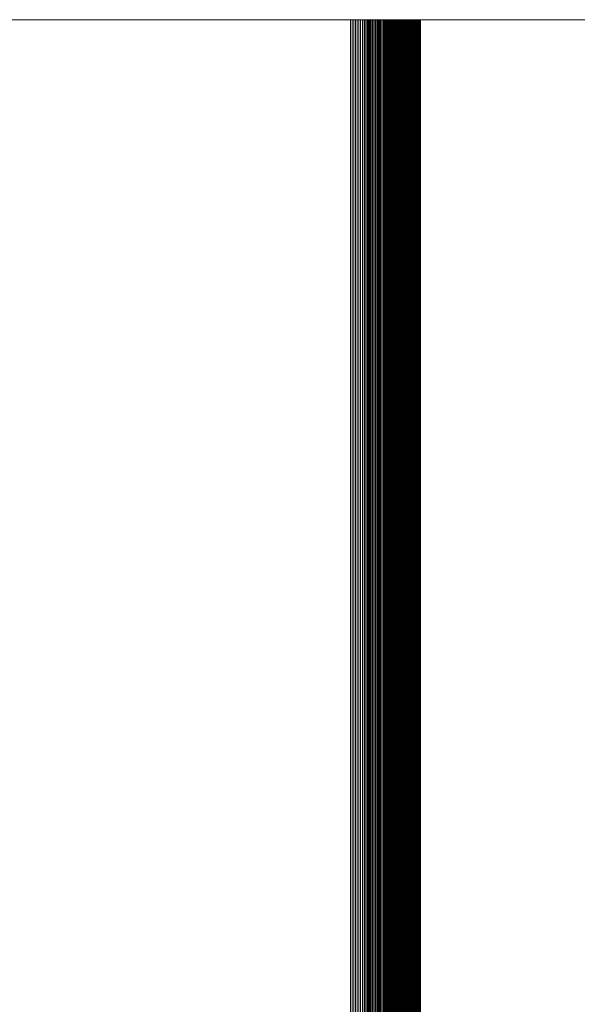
# Model space of a CAD drawing. Header units: millimetres. Extents: x 7 to 1031, y -229 to 221.
# Tile 14 of 32: x 15 to 23, y 207 to 221. Entities that reach past the tile are written whole.
import ezdxf

# ---------------------------------------------------------------- set-up
doc = ezdxf.new("R2010")
doc.units = ezdxf.units.MM
doc.layers.get('0').update_dxf_attribs({"lineweight": 15})
doc.layers.add('Nessuna', color=7, linetype='Continuous', lineweight=9)

# ---------------------------------------------------------------- blocks, each defined once
blk = doc.blocks.new('Group')
at = {"color": 6, "linetype": 'Continuous', "lineweight": 9, "true_color": 0xff00ff, "transparency": 33554687}
for points, invisible_edges in [([(20.391, 221, -15.551), (13.541, 221, -14.551), (6.691, 221, -15.551), (20.391, 221, -15.551)], 15), ([(6.691, 221, -46.901), (12.391, 221, -59.251), (20.391, 221, -58.451), (6.691, 221, -46.901)], 15), ([(6.691, 221, -46.901), (20.391, 221, -58.451), (20.391, 221, -36.901), (6.691, 221, -46.901)], 13), ([(6.691, 221, -15.551), (6.691, 221, -46.901), (20.391, 221, -36.901), (6.691, 221, -15.551)], 14), ([(6.691, 221, -15.551), (20.391, 221, -36.901), (20.391, 221, -15.551), (6.691, 221, -15.551)], 13), ([(12.391, 221, -59.251), (19.591, 221, -59.251), (20.391, 221, -58.451), (12.391, 221, -59.251)], 14), ([(20.391, 221, -15.551), (19.391, 221, -14.551), (13.541, 221, -14.551), (20.391, 221, -15.551)], 13), ([(19.44, 221, -14.553), (19.415, 221, -14.552), (19.391, 221, -14.551), (19.44, 221, -14.553)], 12), ([(19.537, 221, -14.562), (19.44, 221, -14.553), (19.391, 221, -14.551), (19.537, 221, -14.562)], 15), ([(19.681, 221, -14.594), (19.537, 221, -14.562), (19.391, 221, -14.551), (19.681, 221, -14.594)], 15), ([(20.062, 221, -14.81), (19.681, 221, -14.594), (19.391, 221, -14.551), (20.062, 221, -14.81)], 15), ([(20.391, 221, -15.551), (20.062, 221, -14.81), (19.391, 221, -14.551), (20.391, 221, -15.551)], 15), ([(19.489, 221, -14.556), (19.464, 221, -14.554), (19.44, 221, -14.553), (19.489, 221, -14.556)], 12), ([(19.537, 221, -14.562), (19.489, 221, -14.556), (19.44, 221, -14.553), (19.537, 221, -14.562)], 15), ([(19.537, 221, -14.562), (19.513, 221, -14.559), (19.489, 221, -14.556), (19.537, 221, -14.562)], 12), ([(19.61, 221, -14.576), (19.562, 221, -14.566), (19.537, 221, -14.562), (19.61, 221, -14.576)], 13), ([(19.681, 221, -14.594), (19.61, 221, -14.576), (19.537, 221, -14.562), (19.681, 221, -14.594)], 15), ([(19.61, 221, -14.576), (19.586, 221, -14.571), (19.562, 221, -14.566), (19.61, 221, -14.576)], 12), ([(19.591, 221, -59.251), (19.61, 221, -59.251), (19.65, 221, -59.249), (19.591, 221, -59.251)], 14), ([(19.591, 221, -59.251), (19.65, 221, -59.249), (19.727, 221, -59.24), (19.591, 221, -59.251)], 15), ([(19.591, 221, -59.251), (19.727, 221, -59.24), (20.002, 221, -59.138), (19.591, 221, -59.251)], 15), ([(19.591, 221, -59.251), (20.002, 221, -59.138), (20.245, 221, -58.912), (19.591, 221, -59.251)], 15), ([(19.591, 221, -59.251), (20.245, 221, -58.912), (20.391, 221, -58.451), (19.591, 221, -59.251)], 15), ([(19.61, 221, -59.251), (19.63, 221, -59.25), (19.65, 221, -59.249), (19.61, 221, -59.251)], 12), ([(19.681, 221, -14.594), (19.634, 221, -14.581), (19.61, 221, -14.576), (19.681, 221, -14.594)], 13), ([(19.681, 221, -14.594), (19.657, 221, -14.588), (19.634, 221, -14.581), (19.681, 221, -14.594)], 12), ([(19.65, 221, -59.249), (19.669, 221, -59.248), (19.689, 221, -59.245), (19.65, 221, -59.249)], 12), ([(19.65, 221, -59.249), (19.689, 221, -59.245), (19.727, 221, -59.24), (19.65, 221, -59.249)], 15), ([(19.728, 221, -14.61), (19.704, 221, -14.602), (19.681, 221, -14.594), (19.728, 221, -14.61)], 12), ([(19.773, 221, -14.628), (19.728, 221, -14.61), (19.681, 221, -14.594), (19.773, 221, -14.628)], 15), ([(19.862, 221, -14.669), (19.773, 221, -14.628), (19.681, 221, -14.594), (19.862, 221, -14.669)], 15), ([(20.062, 221, -14.81), (19.862, 221, -14.669), (19.681, 221, -14.594), (20.062, 221, -14.81)], 15), ([(19.689, 221, -59.245), (19.708, 221, -59.243), (19.727, 221, -59.24), (19.689, 221, -59.245)], 12), ([(19.727, 221, -59.24), (19.747, 221, -59.236), (19.766, 221, -59.232), (19.727, 221, -59.24)], 12), ([(19.727, 221, -59.24), (19.766, 221, -59.232), (19.785, 221, -59.227), (19.727, 221, -59.24)], 13), ([(19.727, 221, -59.24), (19.785, 221, -59.227), (19.823, 221, -59.217), (19.727, 221, -59.24)], 15), ([(19.727, 221, -59.24), (19.823, 221, -59.217), (19.897, 221, -59.191), (19.727, 221, -59.24)], 15), ([(19.727, 221, -59.24), (19.897, 221, -59.191), (20.002, 221, -59.138), (19.727, 221, -59.24)], 15), ([(19.773, 221, -14.628), (19.751, 221, -14.618), (19.728, 221, -14.61), (19.773, 221, -14.628)], 12), ([(19.818, 221, -14.647), (19.796, 221, -14.637), (19.773, 221, -14.628), (19.818, 221, -14.647)], 12), ([(19.862, 221, -14.669), (19.818, 221, -14.647), (19.773, 221, -14.628), (19.862, 221, -14.669)], 15), ([(19.785, 221, -59.227), (19.804, 221, -59.222), (19.823, 221, -59.217), (19.785, 221, -59.227)], 12), ([(19.862, 221, -14.669), (19.84, 221, -14.658), (19.818, 221, -14.647), (19.862, 221, -14.669)], 12), ([(19.823, 221, -59.217), (19.842, 221, -59.211), (19.86, 221, -59.205), (19.823, 221, -59.217)], 12), ([(19.823, 221, -59.217), (19.86, 221, -59.205), (19.897, 221, -59.191), (19.823, 221, -59.217)], 15), ([(19.86, 221, -59.205), (19.879, 221, -59.198), (19.897, 221, -59.191), (19.86, 221, -59.205)], 12), ([(19.926, 221, -14.707), (19.884, 221, -14.681), (19.862, 221, -14.669), (19.926, 221, -14.707)], 13), ([(19.986, 221, -14.748), (19.926, 221, -14.707), (19.862, 221, -14.669), (19.986, 221, -14.748)], 15), ([(20.062, 221, -14.81), (19.986, 221, -14.748), (19.862, 221, -14.669), (20.062, 221, -14.81)], 15), ([(19.926, 221, -14.707), (19.905, 221, -14.694), (19.884, 221, -14.681), (19.926, 221, -14.707)], 12), ([(19.897, 221, -59.191), (19.915, 221, -59.183), (19.95, 221, -59.166), (19.897, 221, -59.191)], 14), ([(19.897, 221, -59.191), (19.95, 221, -59.166), (20.002, 221, -59.138), (19.897, 221, -59.191)], 15), ([(19.915, 221, -59.183), (19.933, 221, -59.175), (19.95, 221, -59.166), (19.915, 221, -59.183)], 12), ([(19.966, 221, -14.734), (19.946, 221, -14.72), (19.926, 221, -14.707), (19.966, 221, -14.734)], 12), ([(19.986, 221, -14.748), (19.966, 221, -14.734), (19.926, 221, -14.707), (19.986, 221, -14.748)], 14), ([(19.95, 221, -59.166), (19.968, 221, -59.157), (20.002, 221, -59.138), (19.95, 221, -59.166)], 14), ([(19.968, 221, -59.157), (19.985, 221, -59.147), (20.002, 221, -59.138), (19.968, 221, -59.157)], 12), ([(20.025, 221, -14.778), (20.006, 221, -14.763), (19.986, 221, -14.748), (20.025, 221, -14.778)], 12), ([(20.062, 221, -14.81), (20.025, 221, -14.778), (19.986, 221, -14.748), (20.062, 221, -14.81)], 15), ([(20.002, 221, -59.138), (20.019, 221, -59.127), (20.067, 221, -59.094), (20.002, 221, -59.138)], 14), ([(20.002, 221, -59.138), (20.067, 221, -59.094), (20.156, 221, -59.017), (20.002, 221, -59.138)], 15), ([(20.002, 221, -59.138), (20.156, 221, -59.017), (20.245, 221, -58.912), (20.002, 221, -59.138)], 15), ([(20.019, 221, -59.127), (20.035, 221, -59.117), (20.051, 221, -59.105), (20.019, 221, -59.127)], 12), ([(20.019, 221, -59.127), (20.051, 221, -59.105), (20.067, 221, -59.094), (20.019, 221, -59.127)], 13), ([(20.062, 221, -14.81), (20.044, 221, -14.794), (20.025, 221, -14.778), (20.062, 221, -14.81)], 12), ([(20.098, 221, -14.844), (20.08, 221, -14.827), (20.062, 221, -14.81), (20.098, 221, -14.844)], 12), ([(20.115, 221, -14.862), (20.098, 221, -14.844), (20.062, 221, -14.81), (20.115, 221, -14.862)], 14), ([(20.179, 221, -14.936), (20.115, 221, -14.862), (20.062, 221, -14.81), (20.179, 221, -14.936)], 15), ([(20.305, 221, -15.146), (20.179, 221, -14.936), (20.062, 221, -14.81), (20.305, 221, -15.146)], 15), ([(20.391, 221, -15.551), (20.305, 221, -15.146), (20.062, 221, -14.81), (20.391, 221, -15.551)], 15), ([(20.067, 221, -59.094), (20.083, 221, -59.082), (20.098, 221, -59.07), (20.067, 221, -59.094)], 12), ([(20.067, 221, -59.094), (20.098, 221, -59.07), (20.113, 221, -59.057), (20.067, 221, -59.094)], 13), ([(20.067, 221, -59.094), (20.113, 221, -59.057), (20.156, 221, -59.017), (20.067, 221, -59.094)], 15), ([(20.113, 221, -59.057), (20.128, 221, -59.044), (20.142, 221, -59.031), (20.113, 221, -59.057)], 12), ([(20.113, 221, -59.057), (20.142, 221, -59.031), (20.156, 221, -59.017), (20.113, 221, -59.057)], 13), ([(20.148, 221, -14.898), (20.132, 221, -14.88), (20.115, 221, -14.862), (20.148, 221, -14.898)], 12), ([(20.179, 221, -14.936), (20.148, 221, -14.898), (20.115, 221, -14.862), (20.179, 221, -14.936)], 15), ([(20.179, 221, -14.936), (20.164, 221, -14.917), (20.148, 221, -14.898), (20.179, 221, -14.936)], 12), ([(20.156, 221, -59.017), (20.17, 221, -59.003), (20.183, 221, -58.989), (20.156, 221, -59.017)], 12), ([(20.156, 221, -59.017), (20.183, 221, -58.989), (20.209, 221, -58.959), (20.156, 221, -59.017)], 15), ([(20.156, 221, -59.017), (20.209, 221, -58.959), (20.245, 221, -58.912), (20.156, 221, -59.017)], 15), ([(20.208, 221, -14.976), (20.194, 221, -14.956), (20.179, 221, -14.936), (20.208, 221, -14.976)], 12), ([(20.236, 221, -15.016), (20.208, 221, -14.976), (20.179, 221, -14.936), (20.236, 221, -15.016)], 15), ([(20.305, 221, -15.146), (20.236, 221, -15.016), (20.179, 221, -14.936), (20.305, 221, -15.146)], 15), ([(20.183, 221, -58.989), (20.196, 221, -58.974), (20.209, 221, -58.959), (20.183, 221, -58.989)], 12), ([(20.236, 221, -15.016), (20.222, 221, -14.996), (20.208, 221, -14.976), (20.236, 221, -15.016)], 12), ([(20.209, 221, -58.959), (20.221, 221, -58.944), (20.245, 221, -58.912), (20.209, 221, -58.959)], 14), ([(20.221, 221, -58.944), (20.233, 221, -58.928), (20.245, 221, -58.912), (20.221, 221, -58.944)], 12), ([(20.261, 221, -15.058), (20.248, 221, -15.037), (20.236, 221, -15.016), (20.261, 221, -15.058)], 12), ([(20.305, 221, -15.146), (20.261, 221, -15.058), (20.236, 221, -15.016), (20.305, 221, -15.146)], 15), ([(20.245, 221, -58.912), (20.256, 221, -58.896), (20.267, 221, -58.879), (20.245, 221, -58.912)], 12), ([(20.245, 221, -58.912), (20.267, 221, -58.879), (20.277, 221, -58.863), (20.245, 221, -58.912)], 13), ([(20.245, 221, -58.912), (20.277, 221, -58.863), (20.296, 221, -58.829), (20.245, 221, -58.912)], 15), ([(20.245, 221, -58.912), (20.296, 221, -58.829), (20.33, 221, -58.758), (20.245, 221, -58.912)], 15), ([(20.245, 221, -58.912), (20.33, 221, -58.758), (20.371, 221, -58.627), (20.245, 221, -58.912)], 15), ([(20.245, 221, -58.912), (20.371, 221, -58.627), (20.391, 221, -58.451), (20.245, 221, -58.912)], 15), ([(20.284, 221, -15.102), (20.273, 221, -15.08), (20.261, 221, -15.058), (20.284, 221, -15.102)], 12), ([(20.305, 221, -15.146), (20.284, 221, -15.102), (20.261, 221, -15.058), (20.305, 221, -15.146)], 15), ([(20.277, 221, -58.863), (20.287, 221, -58.846), (20.296, 221, -58.829), (20.277, 221, -58.863)], 12), ([(20.305, 221, -15.146), (20.295, 221, -15.124), (20.284, 221, -15.102), (20.305, 221, -15.146)], 12), ([(20.296, 221, -58.829), (20.305, 221, -58.811), (20.314, 221, -58.793), (20.296, 221, -58.829)], 12), ([(20.296, 221, -58.829), (20.314, 221, -58.793), (20.33, 221, -58.758), (20.296, 221, -58.829)], 15), ([(20.324, 221, -15.192), (20.315, 221, -15.169), (20.305, 221, -15.146), (20.324, 221, -15.192)], 12), ([(20.348, 221, -15.261), (20.324, 221, -15.192), (20.305, 221, -15.146), (20.348, 221, -15.261)], 15), ([(20.376, 221, -15.38), (20.348, 221, -15.261), (20.305, 221, -15.146), (20.376, 221, -15.38)], 15), ([(20.391, 221, -15.551), (20.376, 221, -15.38), (20.305, 221, -15.146), (20.391, 221, -15.551)], 15), ([(20.314, 221, -58.793), (20.322, 221, -58.776), (20.33, 221, -58.758), (20.314, 221, -58.793)], 12), ([(20.34, 221, -15.238), (20.332, 221, -15.215), (20.324, 221, -15.192), (20.34, 221, -15.238)], 12), ([(20.348, 221, -15.261), (20.34, 221, -15.238), (20.324, 221, -15.192), (20.348, 221, -15.261)], 14), ([(20.33, 221, -58.758), (20.337, 221, -58.739), (20.344, 221, -58.721), (20.33, 221, -58.758)], 12), ([(20.33, 221, -58.758), (20.344, 221, -58.721), (20.356, 221, -58.684), (20.33, 221, -58.758)], 15), ([(20.33, 221, -58.758), (20.356, 221, -58.684), (20.371, 221, -58.627), (20.33, 221, -58.758)], 15), ([(20.344, 221, -58.721), (20.35, 221, -58.702), (20.356, 221, -58.684), (20.344, 221, -58.721)], 12), ([(20.361, 221, -15.308), (20.354, 221, -15.285), (20.348, 221, -15.261), (20.361, 221, -15.308)], 12), ([(20.376, 221, -15.38), (20.361, 221, -15.308), (20.348, 221, -15.261), (20.376, 221, -15.38)], 15), ([(20.356, 221, -58.684), (20.362, 221, -58.665), (20.371, 221, -58.627), (20.356, 221, -58.684)], 14), ([(20.376, 221, -15.38), (20.366, 221, -15.332), (20.361, 221, -15.308), (20.376, 221, -15.38)], 13), ([(20.362, 221, -58.665), (20.367, 221, -58.646), (20.371, 221, -58.627), (20.362, 221, -58.665)], 12), ([(20.376, 221, -15.38), (20.371, 221, -15.356), (20.366, 221, -15.332), (20.376, 221, -15.38)], 12), ([(20.371, 221, -58.627), (20.375, 221, -58.607), (20.382, 221, -58.569), (20.371, 221, -58.627)], 14), ([(20.371, 221, -58.627), (20.382, 221, -58.569), (20.387, 221, -58.53), (20.371, 221, -58.627)], 15), ([(20.371, 221, -58.627), (20.387, 221, -58.53), (20.391, 221, -58.451), (20.371, 221, -58.627)], 15), ([(20.375, 221, -58.607), (20.379, 221, -58.588), (20.382, 221, -58.569), (20.375, 221, -58.607)], 12), ([(20.383, 221, -15.429), (20.38, 221, -15.405), (20.376, 221, -15.38), (20.383, 221, -15.429)], 12), ([(20.388, 221, -15.478), (20.383, 221, -15.429), (20.376, 221, -15.38), (20.388, 221, -15.478)], 15), ([(20.391, 221, -15.551), (20.388, 221, -15.478), (20.376, 221, -15.38), (20.391, 221, -15.551)], 15), ([(20.382, 221, -58.569), (20.385, 221, -58.549), (20.387, 221, -58.53), (20.382, 221, -58.569)], 12), ([(20.388, 221, -15.478), (20.386, 221, -15.453), (20.383, 221, -15.429), (20.388, 221, -15.478)], 12), ([(20.387, 221, -58.53), (20.389, 221, -58.51), (20.39, 221, -58.491), (20.387, 221, -58.53)], 12), ([(20.387, 221, -58.53), (20.39, 221, -58.491), (20.391, 221, -58.451), (20.387, 221, -58.53)], 15), ([(20.39, 221, -15.527), (20.389, 221, -15.502), (20.388, 221, -15.478), (20.39, 221, -15.527)], 12), ([(20.391, 221, -15.551), (20.39, 221, -15.527), (20.388, 221, -15.478), (20.391, 221, -15.551)], 14), ([(20.39, 221, -58.491), (20.39, 221, -58.471), (20.391, 221, -58.451), (20.39, 221, -58.491)], 12)]:
    blk.add_3dface(points, dxfattribs=dict(at, invisible_edges=invisible_edges))
at = {"color": 7, "linetype": 'Continuous', "lineweight": 9, "transparency": 33554687}
for points, invisible_edges in [([(11.891, 221, -68.133), (70.466, 221, -68.133), (54.591, 221, -67.251), (11.891, 221, -68.133)], 14), ([(54.591, 221, -67.251), (54.591, 221, -59.251), (11.891, 221, -59.251), (54.591, 221, -67.251)], 12), ([(54.591, 221, -67.251), (11.891, 221, -59.251), (11.891, 221, -68.133), (54.591, 221, -67.251)], 13)]:
    blk.add_3dface(points, dxfattribs=dict(at, invisible_edges=invisible_edges))
for points in [[(11.891, 221, -59.251), (11.891, -229, -59.251), (54.591, -229, -59.251), (54.591, 221, -59.251)], [(70.466, 221, -68.133), (70.466, -229, -68.133), (11.891, -229, -68.133), (11.891, 221, -68.133)]]:
    blk.add_3dface(points, dxfattribs=at)
at = {"color": 6, "linetype": 'Continuous', "lineweight": 9, "true_color": 0xff00ff, "transparency": 33554687}
for points in [[(19.591, 221, -59.251), (19.591, -229, -59.251), (12.391, -229, -59.251), (12.391, 221, -59.251)], [(13.541, 221, -14.551), (13.541, -229, -14.551), (19.391, -229, -14.551), (19.391, 221, -14.551)], [(19.391, 221, -14.551), (19.391, -229, -14.551), (19.415, -229, -14.552), (19.415, 221, -14.552)], [(19.415, 221, -14.552), (19.415, -229, -14.552), (19.44, -229, -14.553), (19.44, 221, -14.553)], [(19.44, 221, -14.553), (19.44, -229, -14.553), (19.464, -229, -14.554), (19.464, 221, -14.554)], [(19.464, 221, -14.554), (19.464, -229, -14.554), (19.489, -229, -14.556), (19.489, 221, -14.556)], [(19.489, 221, -14.556), (19.489, -229, -14.556), (19.513, -229, -14.559), (19.513, 221, -14.559)], [(19.513, 221, -14.559), (19.513, -229, -14.559), (19.537, -229, -14.562), (19.537, 221, -14.562)], [(19.537, 221, -14.562), (19.537, -229, -14.562), (19.562, -229, -14.566), (19.562, 221, -14.566)], [(19.562, 221, -14.566), (19.562, -229, -14.566), (19.586, -229, -14.571), (19.586, 221, -14.571)], [(19.586, 221, -14.571), (19.586, -229, -14.571), (19.61, -229, -14.576), (19.61, 221, -14.576)], [(19.61, 221, -59.251), (19.61, -229, -59.251), (19.591, -229, -59.251), (19.591, 221, -59.251)], [(19.63, 221, -59.25), (19.63, -229, -59.25), (19.61, -229, -59.251), (19.61, 221, -59.251)], [(19.61, 221, -14.576), (19.61, -229, -14.576), (19.634, -229, -14.581), (19.634, 221, -14.581)], [(19.65, 221, -59.249), (19.65, -229, -59.249), (19.63, -229, -59.25), (19.63, 221, -59.25)], [(19.634, 221, -14.581), (19.634, -229, -14.581), (19.657, -229, -14.588), (19.657, 221, -14.588)], [(19.669, 221, -59.248), (19.669, -229, -59.248), (19.65, -229, -59.249), (19.65, 221, -59.249)], [(19.657, 221, -14.588), (19.657, -229, -14.588), (19.681, -229, -14.594), (19.681, 221, -14.594)], [(19.689, 221, -59.245), (19.689, -229, -59.245), (19.669, -229, -59.248), (19.669, 221, -59.248)], [(19.681, 221, -14.594), (19.681, -229, -14.594), (19.704, -229, -14.602), (19.704, 221, -14.602)], [(19.708, 221, -59.243), (19.708, -229, -59.243), (19.689, -229, -59.245), (19.689, 221, -59.245)], [(19.704, 221, -14.602), (19.704, -229, -14.602), (19.728, -229, -14.61), (19.728, 221, -14.61)], [(19.727, 221, -59.24), (19.727, -229, -59.24), (19.708, -229, -59.243), (19.708, 221, -59.243)], [(19.747, 221, -59.236), (19.747, -229, -59.236), (19.727, -229, -59.24), (19.727, 221, -59.24)], [(19.728, 221, -14.61), (19.728, -229, -14.61), (19.751, -229, -14.618), (19.751, 221, -14.618)], [(19.766, 221, -59.232), (19.766, -229, -59.232), (19.747, -229, -59.236), (19.747, 221, -59.236)], [(19.751, 221, -14.618), (19.751, -229, -14.618), (19.773, -229, -14.628), (19.773, 221, -14.628)], [(19.785, 221, -59.227), (19.785, -229, -59.227), (19.766, -229, -59.232), (19.766, 221, -59.232)], [(19.773, 221, -14.628), (19.773, -229, -14.628), (19.796, -229, -14.637), (19.796, 221, -14.637)], [(19.804, 221, -59.222), (19.804, -229, -59.222), (19.785, -229, -59.227), (19.785, 221, -59.227)], [(19.796, 221, -14.637), (19.796, -229, -14.637), (19.818, -229, -14.647), (19.818, 221, -14.647)], [(19.823, 221, -59.217), (19.823, -229, -59.217), (19.804, -229, -59.222), (19.804, 221, -59.222)], [(19.818, 221, -14.647), (19.818, -229, -14.647), (19.84, -229, -14.658), (19.84, 221, -14.658)], [(19.842, 221, -59.211), (19.842, -229, -59.211), (19.823, -229, -59.217), (19.823, 221, -59.217)], [(19.84, 221, -14.658), (19.84, -229, -14.658), (19.862, -229, -14.669), (19.862, 221, -14.669)], [(19.86, 221, -59.205), (19.86, -229, -59.205), (19.842, -229, -59.211), (19.842, 221, -59.211)], [(19.879, 221, -59.198), (19.879, -229, -59.198), (19.86, -229, -59.205), (19.86, 221, -59.205)], [(19.862, 221, -14.669), (19.862, -229, -14.669), (19.884, -229, -14.681), (19.884, 221, -14.681)], [(19.897, 221, -59.191), (19.897, -229, -59.191), (19.879, -229, -59.198), (19.879, 221, -59.198)], [(19.884, 221, -14.681), (19.884, -229, -14.681), (19.905, -229, -14.694), (19.905, 221, -14.694)], [(19.915, 221, -59.183), (19.915, -229, -59.183), (19.897, -229, -59.191), (19.897, 221, -59.191)], [(19.905, 221, -14.694), (19.905, -229, -14.694), (19.926, -229, -14.707), (19.926, 221, -14.707)], [(19.933, 221, -59.175), (19.933, -229, -59.175), (19.915, -229, -59.183), (19.915, 221, -59.183)], [(19.926, 221, -14.707), (19.926, -229, -14.707), (19.946, -229, -14.72), (19.946, 221, -14.72)], [(19.95, 221, -59.166), (19.95, -229, -59.166), (19.933, -229, -59.175), (19.933, 221, -59.175)], [(19.946, 221, -14.72), (19.946, -229, -14.72), (19.966, -229, -14.734), (19.966, 221, -14.734)], [(19.968, 221, -59.157), (19.968, -229, -59.157), (19.95, -229, -59.166), (19.95, 221, -59.166)], [(19.966, 221, -14.734), (19.966, -229, -14.734), (19.986, -229, -14.748), (19.986, 221, -14.748)], [(19.985, 221, -59.147), (19.985, -229, -59.147), (19.968, -229, -59.157), (19.968, 221, -59.157)], [(20.002, 221, -59.138), (20.002, -229, -59.138), (19.985, -229, -59.147), (19.985, 221, -59.147)], [(19.986, 221, -14.748), (19.986, -229, -14.748), (20.006, -229, -14.763), (20.006, 221, -14.763)], [(20.019, 221, -59.127), (20.019, -229, -59.127), (20.002, -229, -59.138), (20.002, 221, -59.138)], [(20.006, 221, -14.763), (20.006, -229, -14.763), (20.025, -229, -14.778), (20.025, 221, -14.778)], [(20.035, 221, -59.117), (20.035, -229, -59.117), (20.019, -229, -59.127), (20.019, 221, -59.127)], [(20.025, 221, -14.778), (20.025, -229, -14.778), (20.044, -229, -14.794), (20.044, 221, -14.794)], [(20.051, 221, -59.105), (20.051, -229, -59.105), (20.035, -229, -59.117), (20.035, 221, -59.117)], [(20.044, 221, -14.794), (20.044, -229, -14.794), (20.062, -229, -14.81), (20.062, 221, -14.81)], [(20.067, 221, -59.094), (20.067, -229, -59.094), (20.051, -229, -59.105), (20.051, 221, -59.105)], [(20.062, 221, -14.81), (20.062, -229, -14.81), (20.08, -229, -14.827), (20.08, 221, -14.827)], [(20.083, 221, -59.082), (20.083, -229, -59.082), (20.067, -229, -59.094), (20.067, 221, -59.094)], [(20.08, 221, -14.827), (20.08, -229, -14.827), (20.098, -229, -14.844), (20.098, 221, -14.844)], [(20.098, 221, -59.07), (20.098, -229, -59.07), (20.083, -229, -59.082), (20.083, 221, -59.082)], [(20.113, 221, -59.057), (20.113, -229, -59.057), (20.098, -229, -59.07), (20.098, 221, -59.07)], [(20.098, 221, -14.844), (20.098, -229, -14.844), (20.115, -229, -14.862), (20.115, 221, -14.862)], [(20.128, 221, -59.044), (20.128, -229, -59.044), (20.113, -229, -59.057), (20.113, 221, -59.057)], [(20.115, 221, -14.862), (20.115, -229, -14.862), (20.132, -229, -14.88), (20.132, 221, -14.88)], [(20.142, 221, -59.031), (20.142, -229, -59.031), (20.128, -229, -59.044), (20.128, 221, -59.044)], [(20.132, 221, -14.88), (20.132, -229, -14.88), (20.148, -229, -14.898), (20.148, 221, -14.898)], [(20.156, 221, -59.017), (20.156, -229, -59.017), (20.142, -229, -59.031), (20.142, 221, -59.031)], [(20.148, 221, -14.898), (20.148, -229, -14.898), (20.164, -229, -14.917), (20.164, 221, -14.917)], [(20.17, 221, -59.003), (20.17, -229, -59.003), (20.156, -229, -59.017), (20.156, 221, -59.017)], [(20.164, 221, -14.917), (20.164, -229, -14.917), (20.179, -229, -14.936), (20.179, 221, -14.936)], [(20.183, 221, -58.989), (20.183, -229, -58.989), (20.17, -229, -59.003), (20.17, 221, -59.003)], [(20.179, 221, -14.936), (20.179, -229, -14.936), (20.194, -229, -14.956), (20.194, 221, -14.956)], [(20.196, 221, -58.974), (20.196, -229, -58.974), (20.183, -229, -58.989), (20.183, 221, -58.989)], [(20.194, 221, -14.956), (20.194, -229, -14.956), (20.208, -229, -14.976), (20.208, 221, -14.976)], [(20.209, 221, -58.959), (20.209, -229, -58.959), (20.196, -229, -58.974), (20.196, 221, -58.974)], [(20.208, 221, -14.976), (20.208, -229, -14.976), (20.222, -229, -14.996), (20.222, 221, -14.996)], [(20.221, 221, -58.944), (20.221, -229, -58.944), (20.209, -229, -58.959), (20.209, 221, -58.959)], [(20.233, 221, -58.928), (20.233, -229, -58.928), (20.221, -229, -58.944), (20.221, 221, -58.944)], [(20.222, 221, -14.996), (20.222, -229, -14.996), (20.236, -229, -15.016), (20.236, 221, -15.016)], [(20.245, 221, -58.912), (20.245, -229, -58.912), (20.233, -229, -58.928), (20.233, 221, -58.928)], [(20.236, 221, -15.016), (20.236, -229, -15.016), (20.248, -229, -15.037), (20.248, 221, -15.037)], [(20.256, 221, -58.896), (20.256, -229, -58.896), (20.245, -229, -58.912), (20.245, 221, -58.912)], [(20.248, 221, -15.037), (20.248, -229, -15.037), (20.261, -229, -15.058), (20.261, 221, -15.058)], [(20.267, 221, -58.879), (20.267, -229, -58.879), (20.256, -229, -58.896), (20.256, 221, -58.896)], [(20.261, 221, -15.058), (20.261, -229, -15.058), (20.273, -229, -15.08), (20.273, 221, -15.08)], [(20.277, 221, -58.863), (20.277, -229, -58.863), (20.267, -229, -58.879), (20.267, 221, -58.879)], [(20.273, 221, -15.08), (20.273, -229, -15.08), (20.284, -229, -15.102), (20.284, 221, -15.102)], [(20.287, 221, -58.846), (20.287, -229, -58.846), (20.277, -229, -58.863), (20.277, 221, -58.863)], [(20.284, 221, -15.102), (20.284, -229, -15.102), (20.295, -229, -15.124), (20.295, 221, -15.124)], [(20.296, 221, -58.829), (20.296, -229, -58.829), (20.287, -229, -58.846), (20.287, 221, -58.846)], [(20.295, 221, -15.124), (20.295, -229, -15.124), (20.305, -229, -15.146), (20.305, 221, -15.146)], [(20.305, 221, -58.811), (20.305, -229, -58.811), (20.296, -229, -58.829), (20.296, 221, -58.829)], [(20.314, 221, -58.793), (20.314, -229, -58.793), (20.305, -229, -58.811), (20.305, 221, -58.811)], [(20.305, 221, -15.146), (20.305, -229, -15.146), (20.315, -229, -15.169), (20.315, 221, -15.169)], [(20.322, 221, -58.776), (20.322, -229, -58.776), (20.314, -229, -58.793), (20.314, 221, -58.793)], [(20.315, 221, -15.169), (20.315, -229, -15.169), (20.324, -229, -15.192), (20.324, 221, -15.192)], [(20.33, 221, -58.758), (20.33, -229, -58.758), (20.322, -229, -58.776), (20.322, 221, -58.776)], [(20.324, 221, -15.192), (20.324, -229, -15.192), (20.332, -229, -15.215), (20.332, 221, -15.215)], [(20.337, 221, -58.739), (20.337, -229, -58.739), (20.33, -229, -58.758), (20.33, 221, -58.758)], [(20.332, 221, -15.215), (20.332, -229, -15.215), (20.34, -229, -15.238), (20.34, 221, -15.238)], [(20.344, 221, -58.721), (20.344, -229, -58.721), (20.337, -229, -58.739), (20.337, 221, -58.739)], [(20.34, 221, -15.238), (20.34, -229, -15.238), (20.348, -229, -15.261), (20.348, 221, -15.261)], [(20.35, 221, -58.702), (20.35, -229, -58.702), (20.344, -229, -58.721), (20.344, 221, -58.721)], [(20.348, 221, -15.261), (20.348, -229, -15.261), (20.354, -229, -15.285), (20.354, 221, -15.285)], [(20.356, 221, -58.684), (20.356, -229, -58.684), (20.35, -229, -58.702), (20.35, 221, -58.702)], [(20.354, 221, -15.285), (20.354, -229, -15.285), (20.361, -229, -15.308), (20.361, 221, -15.308)], [(20.362, 221, -58.665), (20.362, -229, -58.665), (20.356, -229, -58.684), (20.356, 221, -58.684)], [(20.361, 221, -15.308), (20.361, -229, -15.308), (20.366, -229, -15.332), (20.366, 221, -15.332)], [(20.367, 221, -58.646), (20.367, -229, -58.646), (20.362, -229, -58.665), (20.362, 221, -58.665)], [(20.366, 221, -15.332), (20.366, -229, -15.332), (20.371, -229, -15.356), (20.371, 221, -15.356)], [(20.371, 221, -58.627), (20.371, -229, -58.627), (20.367, -229, -58.646), (20.367, 221, -58.646)], [(20.375, 221, -58.607), (20.375, -229, -58.607), (20.371, -229, -58.627), (20.371, 221, -58.627)], [(20.371, 221, -15.356), (20.371, -229, -15.356), (20.376, -229, -15.38), (20.376, 221, -15.38)], [(20.379, 221, -58.588), (20.379, -229, -58.588), (20.375, -229, -58.607), (20.375, 221, -58.607)], [(20.376, 221, -15.38), (20.376, -229, -15.38), (20.38, -229, -15.405), (20.38, 221, -15.405)], [(20.382, 221, -58.569), (20.382, -229, -58.569), (20.379, -229, -58.588), (20.379, 221, -58.588)], [(20.38, 221, -15.405), (20.38, -229, -15.405), (20.383, -229, -15.429), (20.383, 221, -15.429)], [(20.385, 221, -58.549), (20.385, -229, -58.549), (20.382, -229, -58.569), (20.382, 221, -58.569)], [(20.383, 221, -15.429), (20.383, -229, -15.429), (20.386, -229, -15.453), (20.386, 221, -15.453)], [(20.387, 221, -58.53), (20.387, -229, -58.53), (20.385, -229, -58.549), (20.385, 221, -58.549)], [(20.386, 221, -15.453), (20.386, -229, -15.453), (20.388, -229, -15.478), (20.388, 221, -15.478)], [(20.389, 221, -58.51), (20.389, -229, -58.51), (20.387, -229, -58.53), (20.387, 221, -58.53)], [(20.388, 221, -15.478), (20.388, -229, -15.478), (20.389, -229, -15.502), (20.389, 221, -15.502)], [(20.39, 221, -58.491), (20.39, -229, -58.491), (20.389, -229, -58.51), (20.389, 221, -58.51)], [(20.389, 221, -15.502), (20.389, -229, -15.502), (20.39, -229, -15.527), (20.39, 221, -15.527)], [(20.39, 221, -58.471), (20.39, -229, -58.471), (20.39, -229, -58.491), (20.39, 221, -58.491)], [(20.391, 221, -58.451), (20.391, -229, -58.451), (20.39, -229, -58.471), (20.39, 221, -58.471)], [(20.39, 221, -15.527), (20.39, -229, -15.527), (20.391, -229, -15.551), (20.391, 221, -15.551)], [(20.391, 221, -36.901), (20.391, -229, -36.901), (20.391, -229, -58.451), (20.391, 221, -58.451)], [(20.391, 221, -15.551), (20.391, -229, -15.551), (20.391, -229, -36.901), (20.391, 221, -36.901)]]:
    blk.add_3dface(points, dxfattribs=at)
blk = doc.blocks.new('Group-1')
at = {"color": 7, "transparency": 33554687}
blk.add_blockref('Group', (0, 0), dxfattribs=at)
blk = doc.blocks.new('Group-2')
at = {"layer": 'Nessuna', "color": 7, "transparency": 33554687}
blk.add_blockref('Group-1', (0, 0), dxfattribs=at)

msp = doc.modelspace()

# ---------------------------------------------------------------- block references
at = {"layer": 'Nessuna', "color": 7, "transparency": 33554687}
msp.add_blockref('Group-2', (0, 0), dxfattribs=at)

doc.saveas('drawing.dxf')
